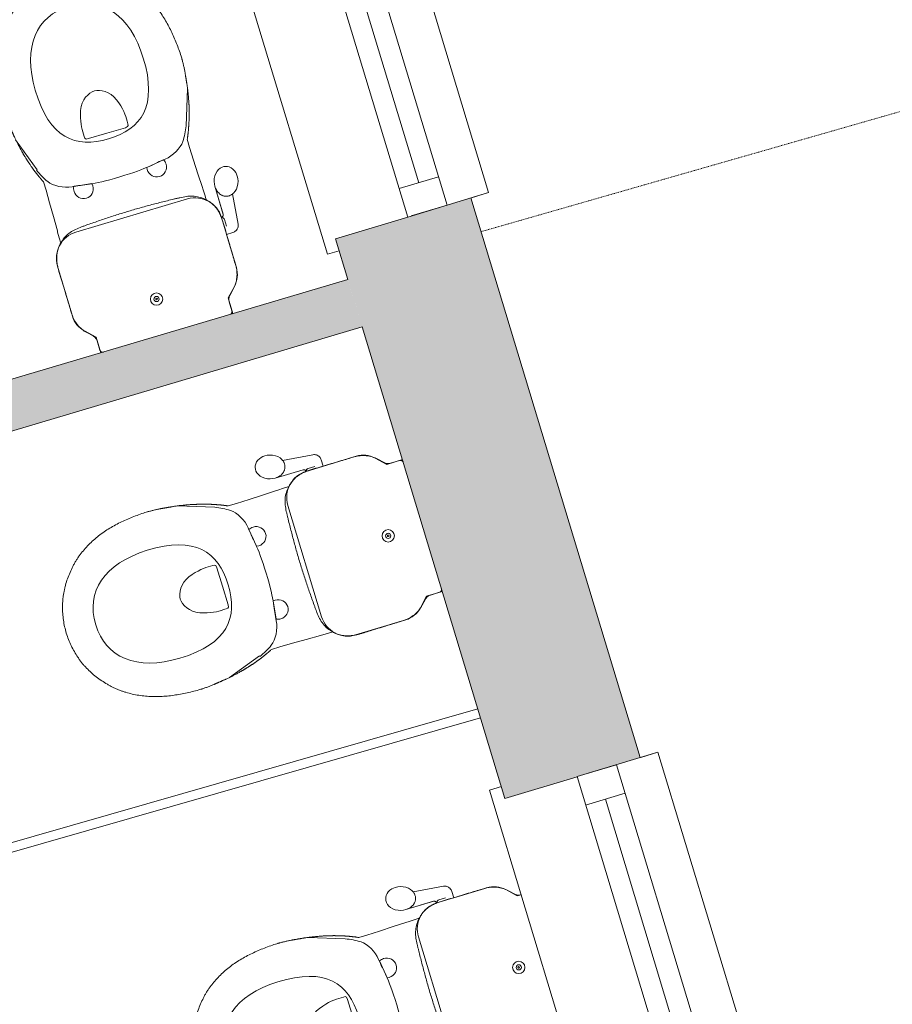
# Model space of a CAD drawing. Header units: millimetres. Extents: x -14859 to 92024, y -10653 to 24175.
# Tile 8 of 29: x 2023 to 3784, y -3095 to -1108. Entities that reach past the tile are written whole.
import ezdxf

# ---------------------------------------------------------------- set-up
doc = ezdxf.new("R2010")
doc.units = ezdxf.units.MM
doc.linetypes.add('Dash2', pattern=[3, 1.5, -1.5])
for name, color, linetype, lineweight in [('A-DETL', 90, 'Continuous', 9), ('A-GLAZ', 151, 'Continuous', 9), ('A-GLAZ-SILL', 1, 'Continuous', 9), ('A-WALL', 113, 'Continuous', 9), ('A-WALL-PATT', 111, 'Continuous', 18), ('I-WALL', 2, 'Continuous', 9), ('P-SANR-FIXT', 6, 'Continuous', 9)]:
    doc.layers.add(name, color=color, linetype=linetype, lineweight=lineweight)

# ---------------------------------------------------------------- blocks, each defined once
blk = doc.blocks.new('WC - DKA - Close Coupled - 75cm proj - WC- DKA - Disabled-2000000-00_ Ground Intermediate Door Options')
at = {"layer": 'P-SANR-FIXT'}
for p, q in [((-139, -33), (-157.8, -51.8)), ((-143.9, -37), (-154, -47.1)), ((-143, -35.9), (-143.9, -37)), ((-139, -25), (-139, -26.5)), ((-139, -25), (-139, -33)), ((139, -26.4), (139, -25)), ((139, -33), (139, -25)), ((157.8, -51.8), (139, -33)), ((143.9, -37), (142.9, -35.9)), ((154, -47.1), (143.9, -37)), ((-0.9, -70.5), (-1.7, -72)), ((-1.7, -72), (-0.9, -73.5)), ((0.9, -70.5), (-0.9, -70.5)), ((-0.9, -73.5), (0.9, -73.5)), ((1.7, -72), (0.9, -70.5)), ((0.9, -73.5), (1.7, -72)), ((-172.5, -87.2), (-172.5, -192.8)), ((-172.5, -91.5), (-172.5, -156.9)), ((172.5, -192.8), (172.5, -87.2)), ((-172.5, -156.9), (-185.9, -156.9)), ((-200.9, -170.2), (-207.6, -231.9)), ((-177.1, -172.9), (-176.9, -187)), ((-177.6, -256.6), (-177.4, -197.4)), ((-177.4, -197.9), (-177.6, -256.6)), ((-173, -192.3), (-174.9, -191.3)), ((-213.8, -235.4), (-217.5, -238.8)), ((-209.9, -232.9), (-213.8, -235.4)), ((-207.6, -231.9), (-209.9, -232.9)), ((-184.3, -237), (-182.2, -239.7)), ((-153.2, -235.3), (-153, -246.1)), ((153, -246.1), (153.2, -235.3)), ((-225.3, -253.4), (-226.3, -258.5)), ((-223.4, -248), (-225.3, -253.4)), ((-220.7, -243), (-223.4, -248)), ((-217.5, -238.8), (-220.7, -243)), ((-182.2, -239.7), (-181.6, -240.7)), ((-181.6, -240.7), (-180.1, -243.5)), ((-180.1, -243.5), (-179.6, -244.9)), ((-179.6, -244.9), (-179.1, -246.1)), ((-179.1, -246.1), (-178.4, -248.7)), ((-178.4, -248.8), (-178, -250.9)), ((-177.9, -252.2), (-178, -250.9)), ((-177.9, -261.3), (-177.6, -256.6)), ((-177.8, -252.8), (-177.7, -253.8)), ((-153, -246.1), (-152.7, -258.6)), ((-117.5, -247.8), (117.5, -247.8)), ((152.8, -258.5), (153, -246.1)), ((-226.3, -258.5), (-226.6, -263.8)), ((-226.6, -263.8), (-226.4, -267.6)), ((-226.4, -267.6), (-225.7, -271.3)), ((-225.7, -271.3), (-224.3, -275.6)), ((-224.3, -275.6), (-222.3, -279.7)), ((-186.8, -281), (-183.5, -276.8)), ((-183.5, -276.8), (-180.8, -271.8)), ((-180.8, -271.8), (-178.9, -266.4)), ((-178.9, -266.4), (-177.9, -261.3)), ((-152.7, -258.6), (-152.7, -261.5)), ((-152.7, -261.5), (-152.1, -290.7)), ((152.1, -290.7), (152.7, -261)), ((152.7, -261), (152.8, -258.5)), ((-222.3, -279.7), (-219.6, -283.1)), ((-219.6, -283.1), (-216.5, -285.8)), ((-216.5, -285.8), (-213.1, -287.8)), ((-213.1, -287.8), (-209.9, -288.9)), ((-209.9, -288.9), (-206.5, -289.5)), ((-206.5, -289.5), (-202.5, -289.5)), ((-202.5, -289.5), (-198.4, -288.6)), ((-198.4, -288.6), (-194.3, -286.9)), ((-194.3, -286.9), (-190.4, -284.4)), ((-190.4, -284.4), (-186.8, -281)), ((-152.1, -290.7), (-151.5, -319.6)), ((151.5, -319.6), (152.1, -290.7)), ((-151.5, -319.6), (-151, -346.4)), ((-56.8, -332.4), (-93.7, -337.2)), ((-56.3, -327.8), (-56.8, -332.4)), ((-56.3, -327.8), (-56.8, -332.4)), ((58.1, -327.8), (58.6, -332.4)), ((58.1, -327.8), (58.6, -332.4)), ((58.6, -332.4), (95.5, -337.2)), ((151, -346.4), (151.5, -319.6)), ((-151, -346.4), (-151.2, -363.5)), ((151.2, -363.5), (151, -346.4)), ((-156.6, -390.4), (-181, -461.2)), ((156.6, -390.4), (181, -461.2)), ((-38.2, -421.5), (0.6, -421.5)), ((0.6, -421.5), (39.5, -421.5))]:
    blk.add_line(p, q, dxfattribs=at)
for radius in [12.5, 5.25]:
    blk.add_circle((0, -72), radius, dxfattribs=at)
for centre, radius, start, end in [((-122.5, -87.2), 50, 135, 180), ((122.5, -87.2), 50, 360, 45), ((-117.5, -192.8), 55, 180, 270), ((117.5, -192.8), 55, 270, 0)]:
    blk.add_arc(centre, radius, start, end, dxfattribs=at)
for points in [[(-139, -26.5), (-139.1, -27.6), (-139.6, -29.9), (-140.9, -33.1), (-142.2, -35), (-143, -35.9)], [(142.9, -35.9), (142.2, -35), (140.9, -33.1), (139.6, -29.8), (139.1, -27.6), (139, -26.4)], [(-154, -47.1), (-157, -50), (-162.2, -56.3), (-168, -67.3), (-171.6, -79.2), (-172.5, -87.3), (-172.5, -91.5)], [(172.5, -91.5), (172.5, -87.3), (171.6, -79.2), (168, -67.3), (162.2, -56.3), (157, -50), (154, -47.1)], [(-185.9, -156.9), (-187.1, -156.9), (-189.5, -157.2), (-193, -158.5), (-196, -160.6), (-198.5, -163.3), (-200.2, -166.6), (-200.7, -168.9), (-200.9, -170.2)], [(0.9, -329.5), (-60.4, -329.5), (-72.2, -335.8), (-97.2, -337.9)], [(0.9, -329.5), (-60.4, -329.5), (-72.2, -335.8), (-97.2, -337.9)], [(-93.7, -337.2), (-95.1, -334.3), (-95.9, -331.1), (-95.9, -327.8)], [(-93.7, -337.2), (-95.1, -334.3), (-95.9, -331.1), (-95.9, -327.8)], [(95.5, -337.2), (96.9, -334.3), (97.7, -331.1), (97.7, -327.8)], [(95.5, -337.2), (96.9, -334.3), (97.7, -331.1), (97.7, -327.8)], [(0.6, -510.4), (-11.4, -510.4), (-29.7, -501), (-37.1, -480.7)], [(0.9, -688.8), (-68.4, -688.8), (-112.3, -637.6), (-112.8, -545.7)], [(0.9, -688.8), (-68.4, -688.8), (-112.3, -637.6), (-112.8, -545.7)]]:
    blk.add_open_spline(points, degree=3, dxfattribs=at)
for points, knots in [([(-172.5, -91.5), (-172.5, -95), (-172.5, -100.8), (-172.5, -109.1), (-172.6, -116.5), (-172.6, -124.4), (-172.6, -132.8), (-172.6, -141.5), (-172.6, -153.4), (-172.9, -168.2), (-173, -182.7), (-172.4, -193.9), (-171.4, -201.8), (-169.7, -209.2), (-166.3, -218), (-161.5, -226), (-155.7, -232.8), (-149.5, -239), (-140.9, -245.4), (-129.2, -250.9), (-116.5, -253.6), (-105.7, -254.6), (-96.9, -255.1), (-88.2, -255.6), (-77.4, -256.1), (-64.5, -256.7), (-47.3, -257.3), (-25.8, -257.9), (-8.6, -258.1), (0, -258.1)], [0, 0, 0, 0, 10.607801, 17.46772, 24.850259, 32.79206, 41.229193, 49.996482, 58.930177, 76.882028, 94.299981, 102.585634, 110.504123, 118.040822, 125.237925, 138.951221, 145.608842, 152.163005, 165.020564, 177.739803, 190.605156, 203.724388, 210.312234, 216.868246, 229.887622, 242.813224, 255.680942, 281.386805, 307.295656, 307.295656, 307.295656, 307.295656]), ([(0, -258.1), (8.6, -258.1), (25.8, -257.9), (47.3, -257.3), (64.5, -256.7), (77.4, -256.1), (88.2, -255.6), (96.9, -255.1), (105.7, -254.6), (116.5, -253.6), (129.2, -250.9), (140.9, -245.4), (149.5, -239), (155.7, -232.8), (161.5, -226), (166.3, -218), (169.7, -209.2), (171.4, -201.8), (172.4, -193.9), (173, -182.7), (172.9, -168.2), (172.6, -153.4), (172.6, -141.5), (172.6, -132.8), (172.6, -124.4), (172.6, -116.5), (172.5, -109.1), (172.5, -100.8), (172.5, -95), (172.5, -91.5)], [0, 0, 0, 0, 25.908851, 51.614714, 64.482432, 77.408034, 90.427409, 96.983422, 103.571267, 116.6905, 129.555852, 142.275092, 155.132651, 161.686814, 168.344435, 182.057731, 189.254834, 196.791532, 204.710022, 212.995675, 230.413628, 248.365479, 257.299174, 266.066462, 274.503596, 282.445396, 289.827936, 296.687855, 307.295122, 307.295122, 307.295122, 307.295122]), ([(153.2, -235.3), (155.4, -233), (158.3, -229.8), (161.5, -225.6), (163.5, -222.5), (164.9, -220.1), (165.9, -218.3), (166.6, -216.9), (167.2, -215.4), (168, -213.5), (168.7, -211.6), (169.3, -209.8), (169.9, -208), (170.4, -205.8), (171, -203.3), (171.6, -200.1), (172.1, -196), (172.6, -190.7), (172.9, -184.8), (173, -178.5), (172.9, -172), (172.8, -165.4), (172.7, -158.8), (172.6, -152.5), (172.6, -146.4), (172.6, -140.8), (172.6, -135.5), (172.6, -130.2), (172.6, -124.5), (172.6, -118.8), (172.5, -113.2), (172.5, -107.1), (172.5, -100.3), (172.5, -94.6), (172.5, -91.5)], [0, 0, 0, 0, 0.041667, 0.0625, 0.083333, 0.104167, 0.114583, 0.125, 0.135417, 0.145833, 0.166667, 0.177083, 0.1875, 0.208333, 0.229167, 0.25, 0.291667, 0.333333, 0.375, 0.416667, 0.458333, 0.5, 0.541667, 0.583333, 0.625, 0.666667, 0.708333, 0.75, 0.791667, 0.833333, 0.875, 0.916667, 0.958333, 1, 1, 1, 1]), ([(-177.4, -197.4), (-177.3, -196.6), (-176.9, -195.4), (-175.8, -194.2), (-174.4, -193.3), (-173.2, -193), (-172.4, -193)], [0, 0, 0, 0, 0.333333, 0.5, 0.666667, 1, 1, 1, 1]), ([(-172.4, -193), (-172.8, -193), (-173.7, -193.1), (-174.9, -193.6), (-176, -194.4), (-176.8, -195.4), (-177.2, -196.5), (-177.3, -197.2), (-177.4, -197.4)], [0, 0, 0, 0, 1.302878, 2.60481, 3.904223, 5.200384, 6.493224, 7.333941, 7.333941, 7.333941, 7.333941]), ([(-174.9, -191.3), (-175.4, -191), (-176.1, -190.2), (-176.7, -189), (-176.9, -188.2), (-176.9, -187.9)], [0, 0, 0, 0, 1.526321, 3.047924, 3.930849, 3.930849, 3.930849, 3.930849]), ([(-172.4, -193), (-172.2, -194.4), (-171.9, -197), (-171.5, -200.2), (-171, -202.9), (-170.6, -205), (-170.1, -206.9), (-169.2, -210.2), (-167.7, -214.6), (-165.1, -220.1), (-162.3, -224.4), (-159.6, -228.1), (-156.9, -231.4), (-154.7, -233.8), (-153.2, -235.3)], [0, 0, 0, 0, 0.041667, 0.083333, 0.125, 0.166667, 0.208333, 0.25, 0.416667, 0.583333, 0.75, 0.8125, 0.875, 1, 1, 1, 1]), ([(-206.1, -231.2), (-205.8, -231.1), (-204.7, -230.8), (-202.8, -230.3), (-200.1, -230.1), (-197.3, -230.2), (-195.3, -230.5), (-194.3, -230.8)], [0, 0, 0, 0, 0.865258, 3.365703, 5.986613, 8.800209, 11.936021, 11.936021, 11.936021, 11.936021]), ([(-194.3, -230.8), (-193.3, -231.1), (-191.4, -231.7), (-188.9, -233.1), (-186.7, -234.6), (-185.4, -235.8), (-184.8, -236.5), (-184.7, -236.5)], [0, 0, 0, 0, 3.098084, 5.901672, 8.50857, 10.992319, 11.281285, 11.281285, 11.281285, 11.281285]), ([(-95.9, -327.8), (-95.9, -327.8), (-95.9, -316.5), (-87, -307.3), (-76.1, -307.3)], [0.25, 0.25, 0.25, 0.25, 0.25, 0.5, 0.5, 0.5, 0.5]), ([(-95.9, -327.8), (-95.9, -327.8), (-95.9, -316.5), (-87, -307.3), (-76.1, -307.3)], [0.2, 0.2, 0.2, 0.2, 0.2, 0.4, 0.4, 0.4, 0.4]), ([(-76.1, -307.3), (-76.1, -307.3), (-65.2, -307.3), (-56.3, -316.5), (-56.3, -327.8)], [0.5, 0.5, 0.5, 0.5, 0.5, 0.75, 0.75, 0.75, 0.75]), ([(-76.1, -307.3), (-76.1, -307.3), (-65.2, -307.3), (-56.3, -316.5), (-56.3, -327.8)], [0.4, 0.4, 0.4, 0.4, 0.4, 0.6, 0.6, 0.6, 0.6]), ([(77.9, -307.3), (77.9, -307.3), (67, -307.3), (58.1, -316.5), (58.1, -327.8)], [0.5, 0.5, 0.5, 0.5, 0.5, 0.75, 0.75, 0.75, 0.75]), ([(77.9, -307.3), (77.9, -307.3), (67, -307.3), (58.1, -316.5), (58.1, -327.8)], [0.4, 0.4, 0.4, 0.4, 0.4, 0.6, 0.6, 0.6, 0.6]), ([(97.7, -327.8), (97.7, -327.8), (97.7, -316.5), (88.8, -307.3), (77.9, -307.3)], [0.25, 0.25, 0.25, 0.25, 0.25, 0.5, 0.5, 0.5, 0.5]), ([(97.7, -327.8), (97.7, -327.8), (97.7, -316.5), (88.8, -307.3), (77.9, -307.3)], [0.2, 0.2, 0.2, 0.2, 0.2, 0.4, 0.4, 0.4, 0.4]), ([(99, -337.9), (99, -337.9), (74, -335.8), (62.2, -329.5), (0.9, -329.5)], [0.91666667, 0.91666667, 0.91666667, 0.91666667, 0.91666668, 1, 1, 1, 1]), ([(99, -337.9), (99, -337.9), (74, -335.8), (62.2, -329.5), (0.9, -329.5)], [0.91666667, 0.91666667, 0.91666667, 0.91666667, 0.91666668, 1, 1, 1, 1]), ([(-97.2, -337.9), (-97.2, -337.9), (-113.5, -339.3), (-133.4, -350.2), (-141.2, -361.7)], [0.08333333, 0.08333333, 0.08333333, 0.08333333, 0.08333334, 0.16666667, 0.16666667, 0.16666667, 0.16666667]), ([(-97.2, -337.9), (-97.2, -337.9), (-113.5, -339.3), (-133.4, -350.2), (-141.2, -361.7)], [0.08333333, 0.08333333, 0.08333333, 0.08333333, 0.08333334, 0.16666667, 0.16666667, 0.16666667, 0.16666667]), ([(143, -361.7), (143, -361.7), (135.2, -350.2), (115.3, -339.3), (99, -337.9)], [0.83333333, 0.83333333, 0.83333333, 0.83333333, 0.83333334, 0.91666667, 0.91666667, 0.91666667, 0.91666667]), ([(143, -361.7), (143, -361.7), (135.2, -350.2), (115.3, -339.3), (99, -337.9)], [0.83333333, 0.83333333, 0.83333333, 0.83333333, 0.83333334, 0.91666667, 0.91666667, 0.91666667, 0.91666667]), ([(-151.2, -363.5), (-151.7, -364.7), (-152.5, -366.2), (-153.3, -367.9), (-153.9, -369.1), (-154.3, -370), (-154.6, -370.8), (-154.9, -371.4), (-155.2, -372.1), (-155.5, -372.9), (-155.9, -373.9), (-156.4, -375.1), (-157.1, -376.7), (-157.8, -378.2), (-158.4, -379.8), (-159.1, -381.5), (-159.7, -383.2), (-160.3, -384.9), (-161, -386.5), (-161.6, -388.2), (-162.3, -389.7), (-162.9, -391.3), (-163.4, -392.8), (-163.9, -394.3), (-164.4, -395.8), (-164.9, -397.3), (-165.5, -398.9), (-166.2, -401), (-166.9, -403.3), (-167.6, -405.5), (-168.2, -407.1), (-168.7, -408.7), (-169.3, -410.3), (-169.7, -411.9), (-170.1, -413.5), (-170.6, -415.1), (-171, -416.7), (-171.4, -418.3), (-172, -420.4), (-172.5, -422.4), (-173, -424.4), (-173.5, -426), (-173.9, -427.5), (-174.4, -429.2), (-174.8, -430.8), (-175.2, -432.5), (-175.5, -434.2), (-176, -436.6), (-176.7, -439.5), (-177.5, -443.1), (-178.2, -446.7), (-178.8, -450.1), (-179.5, -453.4), (-180.1, -456.4), (-180.7, -459.3), (-181.2, -462.3), (-181.6, -465.6), (-182.1, -468.7), (-182.4, -471.1), (-182.6, -472.9), (-182.8, -474.7), (-182.9, -476.4), (-183.2, -478.1), (-183.5, -479.7), (-183.7, -481.3), (-183.8, -482.8), (-184, -484.4), (-184.2, -486), (-184.4, -487.7), (-184.6, -489.5), (-184.8, -491.2), (-185.1, -492.8), (-185.3, -494.3), (-185.5, -496.4), (-185.8, -499.4), (-186.2, -502.7), (-186.4, -506), (-186.6, -509.7), (-186.7, -513.2), (-186.8, -516.3), (-186.9, -519.3), (-187, -521.6), (-187.1, -524.1), (-187.1, -526.4), (-187.1, -528.1)], [0, 0, 0, 0, 0.010204, 0.015306, 0.020408, 0.02551, 0.030612, 0.035714, 0.040816, 0.045918, 0.05102, 0.061224, 0.071429, 0.081633, 0.091837, 0.102041, 0.112245, 0.122449, 0.132653, 0.142857, 0.153061, 0.163265, 0.173469, 0.183673, 0.193878, 0.204082, 0.214286, 0.22449, 0.244898, 0.255102, 0.265306, 0.27551, 0.285714, 0.295918, 0.306122, 0.316327, 0.326531, 0.336735, 0.346939, 0.367347, 0.377551, 0.387755, 0.397959, 0.408163, 0.418367, 0.428571, 0.438776, 0.44898, 0.469388, 0.489796, 0.510204, 0.530612, 0.55102, 0.571429, 0.591837, 0.612245, 0.632653, 0.653061, 0.663265, 0.673469, 0.683673, 0.693878, 0.704082, 0.714286, 0.72449, 0.734694, 0.744898, 0.755102, 0.765306, 0.77551, 0.785714, 0.795918, 0.806122, 0.816327, 0.836735, 0.857143, 0.877551, 0.897959, 0.918367, 0.938776, 0.959184, 0.969388, 0.979592, 1, 1, 1, 1]), ([(-141.2, -361.7), (-141.2, -361.7), (-147.3, -370.6), (-152.4, -380.3), (-156.6, -390.4)], [0.16666667, 0.16666667, 0.16666667, 0.16666667, 0.16666668, 0.25, 0.25, 0.25, 0.25]), ([(-141.2, -361.7), (-141.2, -361.7), (-147.3, -370.6), (-152.4, -380.3), (-156.6, -390.4)], [0.16666667, 0.16666667, 0.16666667, 0.16666667, 0.16666668, 0.25, 0.25, 0.25, 0.25]), ([(158.4, -390.4), (158.4, -390.4), (154.2, -380.3), (149.1, -370.6), (143, -361.7)], [0.75, 0.75, 0.75, 0.75, 0.75000001, 0.83333333, 0.83333333, 0.83333333, 0.83333333]), ([(158.4, -390.4), (158.4, -390.4), (154.2, -380.3), (149.1, -370.6), (143, -361.7)], [0.75, 0.75, 0.75, 0.75, 0.75000001, 0.83333333, 0.83333333, 0.83333333, 0.83333333]), ([(187.1, -528.1), (187.1, -526.4), (187.1, -524.1), (187, -521.6), (186.9, -519.3), (186.8, -516.3), (186.7, -513.2), (186.6, -509.7), (186.4, -506), (186.2, -502.7), (185.8, -499.4), (185.5, -496.4), (185.3, -494.3), (185.1, -492.8), (184.8, -491.2), (184.6, -489.5), (184.4, -487.7), (184.2, -486), (184, -484.4), (183.8, -482.8), (183.7, -481.3), (183.5, -479.7), (183.2, -478.1), (182.9, -476.4), (182.8, -474.7), (182.6, -472.9), (182.4, -471.1), (182.1, -468.7), (181.6, -465.6), (181.2, -462.3), (180.7, -459.3), (180.1, -456.4), (179.5, -453.4), (178.8, -450.1), (178.2, -446.7), (177.5, -443.1), (176.7, -439.5), (176, -436.6), (175.5, -434.2), (175.2, -432.5), (174.8, -430.8), (174.4, -429.2), (173.9, -427.5), (173.5, -426), (173, -424.4), (172.5, -422.4), (172, -420.4), (171.4, -418.3), (171, -416.7), (170.6, -415.1), (170.1, -413.5), (169.7, -411.9), (169.3, -410.3), (168.7, -408.7), (168.2, -407.1), (167.6, -405.5), (166.9, -403.3), (166.2, -401), (165.5, -398.9), (164.9, -397.3), (164.4, -395.8), (163.9, -394.3), (163.4, -392.8), (162.9, -391.3), (162.3, -389.7), (161.6, -388.2), (161, -386.5), (160.3, -384.9), (159.7, -383.2), (159.1, -381.5), (158.4, -379.8), (157.8, -378.2), (157.1, -376.7), (156.4, -375.1), (155.9, -373.9), (155.5, -372.9), (155.2, -372.1), (154.9, -371.4), (154.6, -370.8), (154.3, -370), (153.9, -369.1), (153.3, -367.9), (152.5, -366.2), (151.7, -364.7), (151.2, -363.5)], [0, 0, 0, 0, 0.020408, 0.030612, 0.040816, 0.061224, 0.081633, 0.102041, 0.122449, 0.142857, 0.163265, 0.183673, 0.193878, 0.204082, 0.214286, 0.22449, 0.234694, 0.244898, 0.255102, 0.265306, 0.27551, 0.285714, 0.295918, 0.306122, 0.316327, 0.326531, 0.336735, 0.346939, 0.367347, 0.387755, 0.408163, 0.428571, 0.44898, 0.469388, 0.489796, 0.510204, 0.530612, 0.55102, 0.561224, 0.571429, 0.581633, 0.591837, 0.602041, 0.612245, 0.622449, 0.632653, 0.653061, 0.663265, 0.673469, 0.683673, 0.693878, 0.704082, 0.714286, 0.72449, 0.734694, 0.744898, 0.755102, 0.77551, 0.785714, 0.795918, 0.806122, 0.816327, 0.826531, 0.836735, 0.846939, 0.857143, 0.867347, 0.877551, 0.887755, 0.897959, 0.908163, 0.918367, 0.928571, 0.938776, 0.94898, 0.954082, 0.959184, 0.964286, 0.969388, 0.97449, 0.979592, 0.984694, 0.989796, 1, 1, 1, 1]), ([(-112.8, -545.7), (-112.8, -545.7), (-113.4, -444.7), (-68.4, -409.7), (0.9, -409.7)], [0.25, 0.25, 0.25, 0.25, 0.25, 0.5, 0.5, 0.5, 0.5]), ([(-112.8, -545.7), (-112.8, -545.7), (-113.4, -444.7), (-68.4, -409.7), (0.9, -409.7)], [0.25, 0.25, 0.25, 0.25, 0.25, 0.5, 0.5, 0.5, 0.5]), ([(0.9, -409.7), (0.9, -409.7), (70.2, -409.7), (115.2, -444.7), (114.6, -545.7)], [0.5, 0.5, 0.5, 0.5, 0.5, 0.75, 0.75, 0.75, 0.75]), ([(0.9, -409.7), (0.9, -409.7), (70.2, -409.7), (115.2, -444.7), (114.6, -545.7)], [0.5, 0.5, 0.5, 0.5, 0.5, 0.75, 0.75, 0.75, 0.75]), ([(-45.1, -433), (-45.1, -433), (-44.5, -425.1), (-47.6, -421.5), (-38.2, -421.5)], [0.25, 0.25, 0.25, 0.25, 0.25, 0.375, 0.375, 0.375, 0.375]), ([(-37.1, -480.7), (-37.1, -480.7), (-44.6, -460.1), (-45.9, -445.3), (-45.1, -433)], [0.125, 0.125, 0.125, 0.125, 0.125, 0.25, 0.25, 0.25, 0.25]), ([(46.3, -433), (46.3, -433), (47.1, -445.3), (45.9, -460.1), (38.4, -480.7)], [0.75, 0.75, 0.75, 0.75, 0.75, 0.875, 0.875, 0.875, 0.875]), ([(39.5, -421.5), (39.5, -421.5), (48.9, -421.5), (45.8, -425.1), (46.3, -433)], [0.625, 0.625, 0.625, 0.625, 0.625, 0.75, 0.75, 0.75, 0.75]), ([(38.4, -480.7), (38.4, -480.7), (31, -501), (12.6, -510.4), (0.6, -510.4)], [0.875, 0.875, 0.875, 0.875, 0.875, 1, 1, 1, 1]), ([(-187.1, -528.1), (-187, -532.6), (-186.5, -541.8), (-185.7, -555.3), (-184.1, -568.7), (-182.5, -582.2), (-179.7, -595.5), (-176.8, -608.7), (-172.8, -621.7), (-168, -634.4), (-162.6, -646.8), (-156.3, -658.8), (-150.2, -668.3), (-145.2, -675.8), (-141.2, -681.3), (-136.9, -686.6), (-132.5, -691.7), (-127.7, -696.5), (-121.1, -702.7), (-112.6, -710.1), (-101.9, -718.5), (-92.4, -724.6), (-84.5, -729.1), (-78.5, -732.2), (-72.5, -735.3), (-64.2, -738.9), (-53.4, -742.3), (-40.4, -746.1), (-27, -748.5), (-13.5, -750.2), (-4.5, -750.5), (0, -750.5)], [0, 0, 0, 0, 0.041667, 0.083333, 0.125, 0.166667, 0.208333, 0.25, 0.291667, 0.333333, 0.375, 0.416667, 0.458333, 0.479167, 0.5, 0.520833, 0.541667, 0.5625, 0.583333, 0.625, 0.666667, 0.708333, 0.729167, 0.75, 0.770833, 0.791667, 0.833333, 0.875, 0.916667, 0.958333, 1, 1, 1, 1]), ([(0, -750.5), (4.5, -750.5), (13.5, -750.2), (27, -748.5), (40.4, -746), (51.2, -742.9), (59.9, -740.3), (66.3, -738), (72.5, -735.3), (78.5, -732.2), (84.5, -729.1), (92.4, -724.6), (101.9, -718.5), (112.6, -710.1), (121.1, -702.7), (127.7, -696.5), (132.5, -691.7), (136.9, -686.6), (141.2, -681.3), (145.2, -675.8), (150.2, -668.3), (156.3, -658.8), (162.6, -646.8), (168, -634.4), (172.8, -621.7), (176.8, -608.7), (179.7, -595.5), (182.5, -582.2), (184.1, -568.7), (185.7, -555.3), (186.5, -541.8), (187, -532.6), (187.1, -528.1)], [0, 0, 0, 0, 0.041667, 0.083333, 0.125, 0.166667, 0.1875, 0.208333, 0.229167, 0.25, 0.270833, 0.291667, 0.333333, 0.375, 0.416667, 0.4375, 0.458333, 0.479167, 0.5, 0.520833, 0.541667, 0.583333, 0.625, 0.666667, 0.708333, 0.75, 0.791667, 0.833333, 0.875, 0.916667, 0.958333, 1, 1, 1, 1]), ([(114.6, -545.7), (114.6, -545.7), (114.1, -637.6), (70.2, -688.8), (0.9, -688.8)], [0.75, 0.75, 0.75, 0.75, 0.75, 1, 1, 1, 1]), ([(114.6, -545.7), (114.6, -545.7), (114.1, -637.6), (70.2, -688.8), (0.9, -688.8)], [0.75, 0.75, 0.75, 0.75, 0.75, 1, 1, 1, 1])]:
    blk.add_open_spline(points, degree=3, knots=knots, dxfattribs=at)
blk = doc.blocks.new('WC - DKA - Close Coupled - 75cm proj - WC- DKA - Disabled-V4-00_ Ground Intermediate Door Options')
at = {"layer": 'P-SANR-FIXT'}
for p, q in [((-139, 0), (-139, -33)), ((139, -33), (139, 0)), ((-139, -6), (-139, -25)), ((139, -25), (139, -6)), ((-139, -33), (-157.8, -51.8)), ((-143.9, -37), (-154, -47.1)), ((-143, -35.9), (-143.9, -37)), ((-139, -25), (-139, -26.5)), ((139, -26.4), (139, -25)), ((157.8, -51.8), (139, -33)), ((143.9, -37), (142.9, -35.9)), ((154, -47.1), (143.9, -37)), ((-0.9, -70.5), (-1.7, -72)), ((-1.7, -72), (-0.9, -73.5)), ((0.9, -70.5), (-0.9, -70.5)), ((-0.9, -73.5), (0.9, -73.5)), ((1.7, -72), (0.9, -70.5)), ((0.9, -73.5), (1.7, -72)), ((-172.5, -87.2), (-172.5, -192.8)), ((-172.5, -91.5), (-172.5, -156.9)), ((172.5, -192.8), (172.5, -87.2)), ((-172.5, -156.9), (-185.9, -156.9)), ((-200.9, -170.2), (-207.6, -231.9)), ((-177.1, -172.9), (-176.9, -187)), ((-177.6, -256.6), (-177.4, -197.4)), ((-177.4, -197.9), (-177.6, -256.6)), ((-173, -192.3), (-174.9, -191.3)), ((-213.8, -235.4), (-217.5, -238.8)), ((-209.9, -232.9), (-213.8, -235.4)), ((-207.6, -231.9), (-209.9, -232.9)), ((-184.3, -237), (-182.2, -239.7)), ((-153.2, -235.3), (-153, -246.1)), ((153, -246.1), (153.2, -235.3)), ((-225.3, -253.4), (-226.3, -258.5)), ((-223.4, -248), (-225.3, -253.4)), ((-220.7, -243), (-223.4, -248)), ((-217.5, -238.8), (-220.7, -243)), ((-182.2, -239.7), (-181.6, -240.7)), ((-181.6, -240.7), (-180.1, -243.5)), ((-180.1, -243.5), (-179.6, -244.9)), ((-179.6, -244.9), (-179.1, -246.1)), ((-179.1, -246.1), (-178.4, -248.7)), ((-178.4, -248.8), (-178, -250.9)), ((-177.9, -252.2), (-178, -250.9)), ((-177.9, -261.3), (-177.6, -256.6)), ((-177.8, -252.8), (-177.7, -253.8)), ((-153, -246.1), (-152.7, -258.6)), ((-117.5, -247.8), (117.5, -247.8)), ((152.8, -258.5), (153, -246.1)), ((-226.3, -258.5), (-226.6, -263.8)), ((-226.6, -263.8), (-226.4, -267.6)), ((-226.4, -267.6), (-225.7, -271.3)), ((-225.7, -271.3), (-224.3, -275.6)), ((-224.3, -275.6), (-222.3, -279.7)), ((-186.8, -281), (-183.5, -276.8)), ((-183.5, -276.8), (-180.8, -271.8)), ((-180.8, -271.8), (-178.9, -266.4)), ((-178.9, -266.4), (-177.9, -261.3)), ((-152.7, -258.6), (-152.7, -261.5)), ((-152.7, -261.5), (-152.1, -290.7)), ((152.1, -290.7), (152.7, -261)), ((152.7, -261), (152.8, -258.5)), ((-222.3, -279.7), (-219.6, -283.1)), ((-219.6, -283.1), (-216.5, -285.8)), ((-216.5, -285.8), (-213.1, -287.8)), ((-213.1, -287.8), (-209.9, -288.9)), ((-209.9, -288.9), (-206.5, -289.5)), ((-206.5, -289.5), (-202.5, -289.5)), ((-202.5, -289.5), (-198.4, -288.6)), ((-198.4, -288.6), (-194.3, -286.9)), ((-194.3, -286.9), (-190.4, -284.4)), ((-190.4, -284.4), (-186.8, -281)), ((-152.1, -290.7), (-151.5, -319.6)), ((151.5, -319.6), (152.1, -290.7)), ((-151.5, -319.6), (-151, -346.4)), ((-56.8, -332.4), (-93.7, -337.2)), ((-56.3, -327.8), (-56.8, -332.4)), ((-56.3, -327.8), (-56.8, -332.4)), ((58.1, -327.8), (58.6, -332.4)), ((58.1, -327.8), (58.6, -332.4)), ((58.6, -332.4), (95.5, -337.2)), ((151, -346.4), (151.5, -319.6)), ((-151, -346.4), (-151.2, -363.5)), ((151.2, -363.5), (151, -346.4)), ((-156.6, -390.4), (-181, -461.2)), ((156.6, -390.4), (181, -461.2)), ((-38.2, -421.5), (0.6, -421.5)), ((0.6, -421.5), (39.5, -421.5))]:
    blk.add_line(p, q, dxfattribs=at)
for radius in [12.5, 5.25]:
    blk.add_circle((0, -72), radius, dxfattribs=at)
for centre, radius, start, end in [((-122.5, -87.2), 50, 135, 180), ((122.5, -87.2), 50, 360, 45), ((-117.5, -192.8), 55, 180, 270), ((117.5, -192.8), 55, 270, 0)]:
    blk.add_arc(centre, radius, start, end, dxfattribs=at)
for points, knots in [([(-133, 0), (-133.9, 0), (-135.2, -0.3), (-136.7, -1.3), (-137.9, -2.4), (-138.7, -4), (-139, -5.3), (-139, -6)], [0, 0, 0, 0, 0.285714, 0.428571, 0.571429, 0.785714, 1, 1, 1, 1]), ([(139, -6), (139, -5.1), (138.7, -3.8), (137.7, -2.2), (136.6, -1.1), (135, -0.2), (133.7, 0), (133, 0)], [0, 0, 0, 0, 0.285714, 0.428571, 0.571429, 0.785714, 1, 1, 1, 1]), ([(-172.5, -91.5), (-172.5, -95), (-172.5, -100.8), (-172.5, -109.1), (-172.6, -116.5), (-172.6, -124.4), (-172.6, -132.8), (-172.6, -141.5), (-172.6, -153.4), (-172.9, -168.2), (-173, -182.7), (-172.4, -193.9), (-171.4, -201.8), (-169.7, -209.2), (-166.3, -218), (-161.5, -226), (-155.7, -232.8), (-149.5, -239), (-140.9, -245.4), (-129.2, -250.9), (-116.5, -253.6), (-105.7, -254.6), (-96.9, -255.1), (-88.2, -255.6), (-77.4, -256.1), (-64.5, -256.7), (-47.3, -257.3), (-25.8, -257.9), (-8.6, -258.1), (0, -258.1)], [0, 0, 0, 0, 10.607801, 17.46772, 24.850259, 32.79206, 41.229193, 49.996482, 58.930177, 76.882028, 94.299981, 102.585634, 110.504123, 118.040822, 125.237925, 138.951221, 145.608842, 152.163005, 165.020564, 177.739803, 190.605156, 203.724388, 210.312234, 216.868246, 229.887622, 242.813224, 255.680942, 281.386805, 307.295656, 307.295656, 307.295656, 307.295656]), ([(0, -258.1), (8.6, -258.1), (25.8, -257.9), (47.3, -257.3), (64.5, -256.7), (77.4, -256.1), (88.2, -255.6), (96.9, -255.1), (105.7, -254.6), (116.5, -253.6), (129.2, -250.9), (140.9, -245.4), (149.5, -239), (155.7, -232.8), (161.5, -226), (166.3, -218), (169.7, -209.2), (171.4, -201.8), (172.4, -193.9), (173, -182.7), (172.9, -168.2), (172.6, -153.4), (172.6, -141.5), (172.6, -132.8), (172.6, -124.4), (172.6, -116.5), (172.5, -109.1), (172.5, -100.8), (172.5, -95), (172.5, -91.5)], [0, 0, 0, 0, 25.908851, 51.614714, 64.482432, 77.408034, 90.427409, 96.983422, 103.571267, 116.6905, 129.555852, 142.275092, 155.132651, 161.686814, 168.344435, 182.057731, 189.254834, 196.791532, 204.710022, 212.995675, 230.413628, 248.365479, 257.299174, 266.066462, 274.503596, 282.445396, 289.827936, 296.687855, 307.295122, 307.295122, 307.295122, 307.295122]), ([(153.2, -235.3), (155.4, -233), (158.3, -229.8), (161.5, -225.6), (163.5, -222.5), (164.9, -220.1), (165.9, -218.3), (166.6, -216.9), (167.2, -215.4), (168, -213.5), (168.7, -211.6), (169.3, -209.8), (169.9, -208), (170.4, -205.8), (171, -203.3), (171.6, -200.1), (172.1, -196), (172.6, -190.7), (172.9, -184.8), (173, -178.5), (172.9, -172), (172.8, -165.4), (172.7, -158.8), (172.6, -152.5), (172.6, -146.4), (172.6, -140.8), (172.6, -135.5), (172.6, -130.2), (172.6, -124.5), (172.6, -118.8), (172.5, -113.2), (172.5, -107.1), (172.5, -100.3), (172.5, -94.6), (172.5, -91.5)], [0, 0, 0, 0, 0.041667, 0.0625, 0.083333, 0.104167, 0.114583, 0.125, 0.135417, 0.145833, 0.166667, 0.177083, 0.1875, 0.208333, 0.229167, 0.25, 0.291667, 0.333333, 0.375, 0.416667, 0.458333, 0.5, 0.541667, 0.583333, 0.625, 0.666667, 0.708333, 0.75, 0.791667, 0.833333, 0.875, 0.916667, 0.958333, 1, 1, 1, 1]), ([(-177.4, -197.4), (-177.3, -196.6), (-176.9, -195.4), (-175.8, -194.2), (-174.4, -193.3), (-173.2, -193), (-172.4, -193)], [0, 0, 0, 0, 0.333333, 0.5, 0.666667, 1, 1, 1, 1]), ([(-172.4, -193), (-172.8, -193), (-173.7, -193.1), (-174.9, -193.6), (-176, -194.4), (-176.8, -195.4), (-177.2, -196.5), (-177.3, -197.2), (-177.4, -197.4)], [0, 0, 0, 0, 1.302878, 2.60481, 3.904223, 5.200384, 6.493224, 7.333941, 7.333941, 7.333941, 7.333941]), ([(-174.9, -191.3), (-175.4, -191), (-176.1, -190.2), (-176.7, -189), (-176.9, -188.2), (-176.9, -187.9)], [0, 0, 0, 0, 1.526321, 3.047924, 3.930849, 3.930849, 3.930849, 3.930849]), ([(-172.4, -193), (-172.2, -194.4), (-171.9, -197), (-171.5, -200.2), (-171, -202.9), (-170.6, -205), (-170.1, -206.9), (-169.2, -210.2), (-167.7, -214.6), (-165.1, -220.1), (-162.3, -224.4), (-159.6, -228.1), (-156.9, -231.4), (-154.7, -233.8), (-153.2, -235.3)], [0, 0, 0, 0, 0.041667, 0.083333, 0.125, 0.166667, 0.208333, 0.25, 0.416667, 0.583333, 0.75, 0.8125, 0.875, 1, 1, 1, 1]), ([(-206.1, -231.2), (-205.8, -231.1), (-204.7, -230.8), (-202.8, -230.3), (-200.1, -230.1), (-197.3, -230.2), (-195.3, -230.5), (-194.3, -230.8)], [0, 0, 0, 0, 0.865258, 3.365703, 5.986613, 8.800209, 11.936021, 11.936021, 11.936021, 11.936021]), ([(-194.3, -230.8), (-193.3, -231.1), (-191.4, -231.7), (-188.9, -233.1), (-186.7, -234.6), (-185.4, -235.8), (-184.8, -236.5), (-184.7, -236.5)], [0, 0, 0, 0, 3.098084, 5.901672, 8.50857, 10.992319, 11.281285, 11.281285, 11.281285, 11.281285]), ([(-95.9, -327.8), (-95.9, -327.8), (-95.9, -316.5), (-87, -307.3), (-76.1, -307.3)], [0.25, 0.25, 0.25, 0.25, 0.25, 0.5, 0.5, 0.5, 0.5]), ([(-95.9, -327.8), (-95.9, -327.8), (-95.9, -316.5), (-87, -307.3), (-76.1, -307.3)], [0.2, 0.2, 0.2, 0.2, 0.2, 0.4, 0.4, 0.4, 0.4]), ([(-76.1, -307.3), (-76.1, -307.3), (-65.2, -307.3), (-56.3, -316.5), (-56.3, -327.8)], [0.5, 0.5, 0.5, 0.5, 0.5, 0.75, 0.75, 0.75, 0.75]), ([(-76.1, -307.3), (-76.1, -307.3), (-65.2, -307.3), (-56.3, -316.5), (-56.3, -327.8)], [0.4, 0.4, 0.4, 0.4, 0.4, 0.6, 0.6, 0.6, 0.6]), ([(77.9, -307.3), (77.9, -307.3), (67, -307.3), (58.1, -316.5), (58.1, -327.8)], [0.5, 0.5, 0.5, 0.5, 0.5, 0.75, 0.75, 0.75, 0.75]), ([(77.9, -307.3), (77.9, -307.3), (67, -307.3), (58.1, -316.5), (58.1, -327.8)], [0.4, 0.4, 0.4, 0.4, 0.4, 0.6, 0.6, 0.6, 0.6]), ([(97.7, -327.8), (97.7, -327.8), (97.7, -316.5), (88.8, -307.3), (77.9, -307.3)], [0.25, 0.25, 0.25, 0.25, 0.25, 0.5, 0.5, 0.5, 0.5]), ([(97.7, -327.8), (97.7, -327.8), (97.7, -316.5), (88.8, -307.3), (77.9, -307.3)], [0.2, 0.2, 0.2, 0.2, 0.2, 0.4, 0.4, 0.4, 0.4]), ([(99, -337.9), (99, -337.9), (74, -335.8), (62.2, -329.5), (0.9, -329.5)], [0.91666667, 0.91666667, 0.91666667, 0.91666667, 0.91666668, 1, 1, 1, 1]), ([(99, -337.9), (99, -337.9), (74, -335.8), (62.2, -329.5), (0.9, -329.5)], [0.91666667, 0.91666667, 0.91666667, 0.91666667, 0.91666668, 1, 1, 1, 1]), ([(-97.2, -337.9), (-97.2, -337.9), (-113.5, -339.3), (-133.4, -350.2), (-141.2, -361.7)], [0.08333333, 0.08333333, 0.08333333, 0.08333333, 0.08333334, 0.16666667, 0.16666667, 0.16666667, 0.16666667]), ([(-97.2, -337.9), (-97.2, -337.9), (-113.5, -339.3), (-133.4, -350.2), (-141.2, -361.7)], [0.08333333, 0.08333333, 0.08333333, 0.08333333, 0.08333334, 0.16666667, 0.16666667, 0.16666667, 0.16666667]), ([(143, -361.7), (143, -361.7), (135.2, -350.2), (115.3, -339.3), (99, -337.9)], [0.83333333, 0.83333333, 0.83333333, 0.83333333, 0.83333334, 0.91666667, 0.91666667, 0.91666667, 0.91666667]), ([(143, -361.7), (143, -361.7), (135.2, -350.2), (115.3, -339.3), (99, -337.9)], [0.83333333, 0.83333333, 0.83333333, 0.83333333, 0.83333334, 0.91666667, 0.91666667, 0.91666667, 0.91666667]), ([(-151.2, -363.5), (-151.7, -364.7), (-152.5, -366.2), (-153.3, -367.9), (-153.9, -369.1), (-154.3, -370), (-154.6, -370.8), (-154.9, -371.4), (-155.2, -372.1), (-155.5, -372.9), (-155.9, -373.9), (-156.4, -375.1), (-157.1, -376.7), (-157.8, -378.2), (-158.4, -379.8), (-159.1, -381.5), (-159.7, -383.2), (-160.3, -384.9), (-161, -386.5), (-161.6, -388.2), (-162.3, -389.7), (-162.9, -391.3), (-163.4, -392.8), (-163.9, -394.3), (-164.4, -395.8), (-164.9, -397.3), (-165.5, -398.9), (-166.2, -401), (-166.9, -403.3), (-167.6, -405.5), (-168.2, -407.1), (-168.7, -408.7), (-169.3, -410.3), (-169.7, -411.9), (-170.1, -413.5), (-170.6, -415.1), (-171, -416.7), (-171.4, -418.3), (-172, -420.4), (-172.5, -422.4), (-173, -424.4), (-173.5, -426), (-173.9, -427.5), (-174.4, -429.2), (-174.8, -430.8), (-175.2, -432.5), (-175.5, -434.2), (-176, -436.6), (-176.7, -439.5), (-177.5, -443.1), (-178.2, -446.7), (-178.8, -450.1), (-179.5, -453.4), (-180.1, -456.4), (-180.7, -459.3), (-181.2, -462.3), (-181.6, -465.6), (-182.1, -468.7), (-182.4, -471.1), (-182.6, -472.9), (-182.8, -474.7), (-182.9, -476.4), (-183.2, -478.1), (-183.5, -479.7), (-183.7, -481.3), (-183.8, -482.8), (-184, -484.4), (-184.2, -486), (-184.4, -487.7), (-184.6, -489.5), (-184.8, -491.2), (-185.1, -492.8), (-185.3, -494.3), (-185.5, -496.4), (-185.8, -499.4), (-186.2, -502.7), (-186.4, -506), (-186.6, -509.7), (-186.7, -513.2), (-186.8, -516.3), (-186.9, -519.3), (-187, -521.6), (-187.1, -524.1), (-187.1, -526.4), (-187.1, -528.1)], [0, 0, 0, 0, 0.010204, 0.015306, 0.020408, 0.02551, 0.030612, 0.035714, 0.040816, 0.045918, 0.05102, 0.061224, 0.071429, 0.081633, 0.091837, 0.102041, 0.112245, 0.122449, 0.132653, 0.142857, 0.153061, 0.163265, 0.173469, 0.183673, 0.193878, 0.204082, 0.214286, 0.22449, 0.244898, 0.255102, 0.265306, 0.27551, 0.285714, 0.295918, 0.306122, 0.316327, 0.326531, 0.336735, 0.346939, 0.367347, 0.377551, 0.387755, 0.397959, 0.408163, 0.418367, 0.428571, 0.438776, 0.44898, 0.469388, 0.489796, 0.510204, 0.530612, 0.55102, 0.571429, 0.591837, 0.612245, 0.632653, 0.653061, 0.663265, 0.673469, 0.683673, 0.693878, 0.704082, 0.714286, 0.72449, 0.734694, 0.744898, 0.755102, 0.765306, 0.77551, 0.785714, 0.795918, 0.806122, 0.816327, 0.836735, 0.857143, 0.877551, 0.897959, 0.918367, 0.938776, 0.959184, 0.969388, 0.979592, 1, 1, 1, 1]), ([(-141.2, -361.7), (-141.2, -361.7), (-147.3, -370.6), (-152.4, -380.3), (-156.6, -390.4)], [0.16666667, 0.16666667, 0.16666667, 0.16666667, 0.16666668, 0.25, 0.25, 0.25, 0.25]), ([(-141.2, -361.7), (-141.2, -361.7), (-147.3, -370.6), (-152.4, -380.3), (-156.6, -390.4)], [0.16666667, 0.16666667, 0.16666667, 0.16666667, 0.16666668, 0.25, 0.25, 0.25, 0.25]), ([(158.4, -390.4), (158.4, -390.4), (154.2, -380.3), (149.1, -370.6), (143, -361.7)], [0.75, 0.75, 0.75, 0.75, 0.75000001, 0.83333333, 0.83333333, 0.83333333, 0.83333333]), ([(158.4, -390.4), (158.4, -390.4), (154.2, -380.3), (149.1, -370.6), (143, -361.7)], [0.75, 0.75, 0.75, 0.75, 0.75000001, 0.83333333, 0.83333333, 0.83333333, 0.83333333]), ([(187.1, -528.1), (187.1, -526.4), (187.1, -524.1), (187, -521.6), (186.9, -519.3), (186.8, -516.3), (186.7, -513.2), (186.6, -509.7), (186.4, -506), (186.2, -502.7), (185.8, -499.4), (185.5, -496.4), (185.3, -494.3), (185.1, -492.8), (184.8, -491.2), (184.6, -489.5), (184.4, -487.7), (184.2, -486), (184, -484.4), (183.8, -482.8), (183.7, -481.3), (183.5, -479.7), (183.2, -478.1), (182.9, -476.4), (182.8, -474.7), (182.6, -472.9), (182.4, -471.1), (182.1, -468.7), (181.6, -465.6), (181.2, -462.3), (180.7, -459.3), (180.1, -456.4), (179.5, -453.4), (178.8, -450.1), (178.2, -446.7), (177.5, -443.1), (176.7, -439.5), (176, -436.6), (175.5, -434.2), (175.2, -432.5), (174.8, -430.8), (174.4, -429.2), (173.9, -427.5), (173.5, -426), (173, -424.4), (172.5, -422.4), (172, -420.4), (171.4, -418.3), (171, -416.7), (170.6, -415.1), (170.1, -413.5), (169.7, -411.9), (169.3, -410.3), (168.7, -408.7), (168.2, -407.1), (167.6, -405.5), (166.9, -403.3), (166.2, -401), (165.5, -398.9), (164.9, -397.3), (164.4, -395.8), (163.9, -394.3), (163.4, -392.8), (162.9, -391.3), (162.3, -389.7), (161.6, -388.2), (161, -386.5), (160.3, -384.9), (159.7, -383.2), (159.1, -381.5), (158.4, -379.8), (157.8, -378.2), (157.1, -376.7), (156.4, -375.1), (155.9, -373.9), (155.5, -372.9), (155.2, -372.1), (154.9, -371.4), (154.6, -370.8), (154.3, -370), (153.9, -369.1), (153.3, -367.9), (152.5, -366.2), (151.7, -364.7), (151.2, -363.5)], [0, 0, 0, 0, 0.020408, 0.030612, 0.040816, 0.061224, 0.081633, 0.102041, 0.122449, 0.142857, 0.163265, 0.183673, 0.193878, 0.204082, 0.214286, 0.22449, 0.234694, 0.244898, 0.255102, 0.265306, 0.27551, 0.285714, 0.295918, 0.306122, 0.316327, 0.326531, 0.336735, 0.346939, 0.367347, 0.387755, 0.408163, 0.428571, 0.44898, 0.469388, 0.489796, 0.510204, 0.530612, 0.55102, 0.561224, 0.571429, 0.581633, 0.591837, 0.602041, 0.612245, 0.622449, 0.632653, 0.653061, 0.663265, 0.673469, 0.683673, 0.693878, 0.704082, 0.714286, 0.72449, 0.734694, 0.744898, 0.755102, 0.77551, 0.785714, 0.795918, 0.806122, 0.816327, 0.826531, 0.836735, 0.846939, 0.857143, 0.867347, 0.877551, 0.887755, 0.897959, 0.908163, 0.918367, 0.928571, 0.938776, 0.94898, 0.954082, 0.959184, 0.964286, 0.969388, 0.97449, 0.979592, 0.984694, 0.989796, 1, 1, 1, 1]), ([(-112.8, -545.7), (-112.8, -545.7), (-113.4, -444.7), (-68.4, -409.7), (0.9, -409.7)], [0.25, 0.25, 0.25, 0.25, 0.25, 0.5, 0.5, 0.5, 0.5]), ([(-112.8, -545.7), (-112.8, -545.7), (-113.4, -444.7), (-68.4, -409.7), (0.9, -409.7)], [0.25, 0.25, 0.25, 0.25, 0.25, 0.5, 0.5, 0.5, 0.5]), ([(0.9, -409.7), (0.9, -409.7), (70.2, -409.7), (115.2, -444.7), (114.6, -545.7)], [0.5, 0.5, 0.5, 0.5, 0.5, 0.75, 0.75, 0.75, 0.75]), ([(0.9, -409.7), (0.9, -409.7), (70.2, -409.7), (115.2, -444.7), (114.6, -545.7)], [0.5, 0.5, 0.5, 0.5, 0.5, 0.75, 0.75, 0.75, 0.75]), ([(-45.1, -433), (-45.1, -433), (-44.5, -425.1), (-47.6, -421.5), (-38.2, -421.5)], [0.25, 0.25, 0.25, 0.25, 0.25, 0.375, 0.375, 0.375, 0.375]), ([(-37.1, -480.7), (-37.1, -480.7), (-44.6, -460.1), (-45.9, -445.3), (-45.1, -433)], [0.125, 0.125, 0.125, 0.125, 0.125, 0.25, 0.25, 0.25, 0.25]), ([(46.3, -433), (46.3, -433), (47.1, -445.3), (45.9, -460.1), (38.4, -480.7)], [0.75, 0.75, 0.75, 0.75, 0.75, 0.875, 0.875, 0.875, 0.875]), ([(39.5, -421.5), (39.5, -421.5), (48.9, -421.5), (45.8, -425.1), (46.3, -433)], [0.625, 0.625, 0.625, 0.625, 0.625, 0.75, 0.75, 0.75, 0.75]), ([(38.4, -480.7), (38.4, -480.7), (31, -501), (12.6, -510.4), (0.6, -510.4)], [0.875, 0.875, 0.875, 0.875, 0.875, 1, 1, 1, 1]), ([(-187.1, -528.1), (-187, -532.6), (-186.5, -541.8), (-185.7, -555.3), (-184.1, -568.7), (-182.5, -582.2), (-179.7, -595.5), (-176.8, -608.7), (-172.8, -621.7), (-168, -634.4), (-162.6, -646.8), (-156.3, -658.8), (-150.2, -668.3), (-145.2, -675.8), (-141.2, -681.3), (-136.9, -686.6), (-132.5, -691.7), (-127.7, -696.5), (-121.1, -702.7), (-112.6, -710.1), (-101.9, -718.5), (-92.4, -724.6), (-84.5, -729.1), (-78.5, -732.2), (-72.5, -735.3), (-64.2, -738.9), (-53.4, -742.3), (-40.4, -746.1), (-27, -748.5), (-13.5, -750.2), (-4.5, -750.5), (0, -750.5)], [0, 0, 0, 0, 0.041667, 0.083333, 0.125, 0.166667, 0.208333, 0.25, 0.291667, 0.333333, 0.375, 0.416667, 0.458333, 0.479167, 0.5, 0.520833, 0.541667, 0.5625, 0.583333, 0.625, 0.666667, 0.708333, 0.729167, 0.75, 0.770833, 0.791667, 0.833333, 0.875, 0.916667, 0.958333, 1, 1, 1, 1]), ([(0, -750.5), (4.5, -750.5), (13.5, -750.2), (27, -748.5), (40.4, -746), (51.2, -742.9), (59.9, -740.3), (66.3, -738), (72.5, -735.3), (78.5, -732.2), (84.5, -729.1), (92.4, -724.6), (101.9, -718.5), (112.6, -710.1), (121.1, -702.7), (127.7, -696.5), (132.5, -691.7), (136.9, -686.6), (141.2, -681.3), (145.2, -675.8), (150.2, -668.3), (156.3, -658.8), (162.6, -646.8), (168, -634.4), (172.8, -621.7), (176.8, -608.7), (179.7, -595.5), (182.5, -582.2), (184.1, -568.7), (185.7, -555.3), (186.5, -541.8), (187, -532.6), (187.1, -528.1)], [0, 0, 0, 0, 0.041667, 0.083333, 0.125, 0.166667, 0.1875, 0.208333, 0.229167, 0.25, 0.270833, 0.291667, 0.333333, 0.375, 0.416667, 0.4375, 0.458333, 0.479167, 0.5, 0.520833, 0.541667, 0.583333, 0.625, 0.666667, 0.708333, 0.75, 0.791667, 0.833333, 0.875, 0.916667, 0.958333, 1, 1, 1, 1]), ([(114.6, -545.7), (114.6, -545.7), (114.1, -637.6), (70.2, -688.8), (0.9, -688.8)], [0.75, 0.75, 0.75, 0.75, 0.75, 1, 1, 1, 1]), ([(114.6, -545.7), (114.6, -545.7), (114.1, -637.6), (70.2, -688.8), (0.9, -688.8)], [0.75, 0.75, 0.75, 0.75, 0.75, 1, 1, 1, 1])]:
    blk.add_open_spline(points, degree=3, knots=knots, dxfattribs=at)
for points in [[(-139, -26.5), (-139.1, -27.6), (-139.6, -29.9), (-140.9, -33.1), (-142.2, -35), (-143, -35.9)], [(142.9, -35.9), (142.2, -35), (140.9, -33.1), (139.6, -29.8), (139.1, -27.6), (139, -26.4)], [(-154, -47.1), (-157, -50), (-162.2, -56.3), (-168, -67.3), (-171.6, -79.2), (-172.5, -87.3), (-172.5, -91.5)], [(172.5, -91.5), (172.5, -87.3), (171.6, -79.2), (168, -67.3), (162.2, -56.3), (157, -50), (154, -47.1)], [(-185.9, -156.9), (-187.1, -156.9), (-189.5, -157.2), (-193, -158.5), (-196, -160.6), (-198.5, -163.3), (-200.2, -166.6), (-200.7, -168.9), (-200.9, -170.2)], [(0.9, -329.5), (-60.4, -329.5), (-72.2, -335.8), (-97.2, -337.9)], [(0.9, -329.5), (-60.4, -329.5), (-72.2, -335.8), (-97.2, -337.9)], [(-93.7, -337.2), (-95.1, -334.3), (-95.9, -331.1), (-95.9, -327.8)], [(-93.7, -337.2), (-95.1, -334.3), (-95.9, -331.1), (-95.9, -327.8)], [(95.5, -337.2), (96.9, -334.3), (97.7, -331.1), (97.7, -327.8)], [(95.5, -337.2), (96.9, -334.3), (97.7, -331.1), (97.7, -327.8)], [(0.6, -510.4), (-11.4, -510.4), (-29.7, -501), (-37.1, -480.7)], [(0.9, -688.8), (-68.4, -688.8), (-112.3, -637.6), (-112.8, -545.7)], [(0.9, -688.8), (-68.4, -688.8), (-112.3, -637.6), (-112.8, -545.7)]]:
    blk.add_open_spline(points, degree=3, dxfattribs=at)
blk = doc.blocks.new('Casement - 1Sgl - RAC - Plain - Casement - 1Sgl - RAC - Plain 2-2017271-00_ Ground Intermediate Door Options')
at = {"layer": 'A-GLAZ'}
for p, q in [((-350, 188.5), (-350, 18)), ((350, 188.5), (-350, 188.5)), ((350, 18), (350, 188.5)), ((350, 101), (-350, 101)), ((-350, 101), (-350, 25.5)), ((-290, 101), (-290, 18)), ((290, 18), (290, 101)), ((350, 25.5), (350, 101)), ((-290, 59.5), (290, 59.5)), ((-350, 18), (350, 18)), ((350, 18), (-350, 18)), ((-375, -134), (-375, -159)), ((375, -159), (375, -134)), ((-375, -159), (375, -159))]:
    blk.add_line(p, q, dxfattribs=at)
at = {"layer": 'A-GLAZ-SILL'}
for p, q in [((-350, 188.5), (-350, 152.2)), ((350, 188.5), (-350, 188.5)), ((350, 152.2), (350, 188.5))]:
    blk.add_line(p, q, dxfattribs=at)

msp = doc.modelspace()

# ---------------------------------------------------------------- hatches: boundary and pattern name
at = {"layer": 'A-WALL-PATT', "lineweight": 9}
h = msp.add_hatch(color=8, dxfattribs=at)
h.paths.add_polyline_path([(3227, -3423.7), (3499.5, -3340.1), (3477.4, -3267.1), (3204.6, -3349.6)])
h.paths.add_polyline_path([(3002, -2679.6), (3274.8, -2597.1), (2933.2, -1467.6), (2660.4, -1550.1), (2940.9, -2477.6)])
h.paths.add_polyline_path([(2457.8, -880.1), (2730.6, -797.6), (2509.1, -65.4), (2236.3, -147.9), (2416.5, -743.7)])
msp.add_hatch(color=8, dxfattribs=at).paths.add_polyline_path([(419.5, -2409.2), (2714.1, -1727.7), (2685.1, -1632), (390.9, -2313.4)])

# ---------------------------------------------------------------- linework, layer by layer
at = {"layer": 'A-DETL', "linetype": 'Dash2'}
msp.add_line((2953.8, -1535.6), (3986.8, -1239.4), dxfattribs=at)
at = {"layer": 'A-WALL', "color": 7, "lineweight": 18}
for p, q in [((3274.8, -2597.1), (2933.2, -1467.6)), ((2805.9, -1506.1), (2660.4, -1550.1)), ((2660.4, -1550.1), (2685.2, -1632)), ((2685.1, -1632), (390.9, -2313.4)), ((323.6, -2437.7), (2714.1, -1727.7)), ((2714.1, -1727.7), (3002, -2679.6)), ((3002, -2679.6), (3147.5, -2635.6))]:
    msp.add_line(p, q, dxfattribs=at)
at = {"layer": 'I-WALL'}
for p, q in [((2685.1, -1632), (2685.2, -1632)), ((1237.5, -2989.5), (2947.2, -2498.5)), ((2952.7, -2516.7), (1243.1, -3007.7))]:
    msp.add_line(p, q, dxfattribs=at)

# ---------------------------------------------------------------- block references
at = {"layer": 'A-GLAZ', "rotation": 286.826840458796}
for p in [(2687.4, -1176.3), (3231.6, -2975.8)]:
    msp.add_blockref('Casement - 1Sgl - RAC - Plain - Casement - 1Sgl - RAC - Plain 2-2017271-00_ Ground Intermediate Door Options', p, dxfattribs=at)
at = {"layer": 'P-SANR-FIXT'}
for name, p, rotation in [('WC - DKA - Close Coupled - 75cm proj - WC- DKA - Disabled-V4-00_ Ground Intermediate Door Options', (2319.6, -1740.6), 196.5408747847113), ('WC - DKA - Close Coupled - 75cm proj - WC- DKA - Disabled-V4-00_ Ground Intermediate Door Options', (2835.4, -2128.7), 286.8268404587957), ('WC - DKA - Close Coupled - 75cm proj - WC- DKA - Disabled-2000000-00_ Ground Intermediate Door Options', (3098.8, -2999.7), 286.8268404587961)]:
    msp.add_blockref(name, p, dxfattribs=dict(at, rotation=rotation))

doc.saveas('drawing.dxf')
